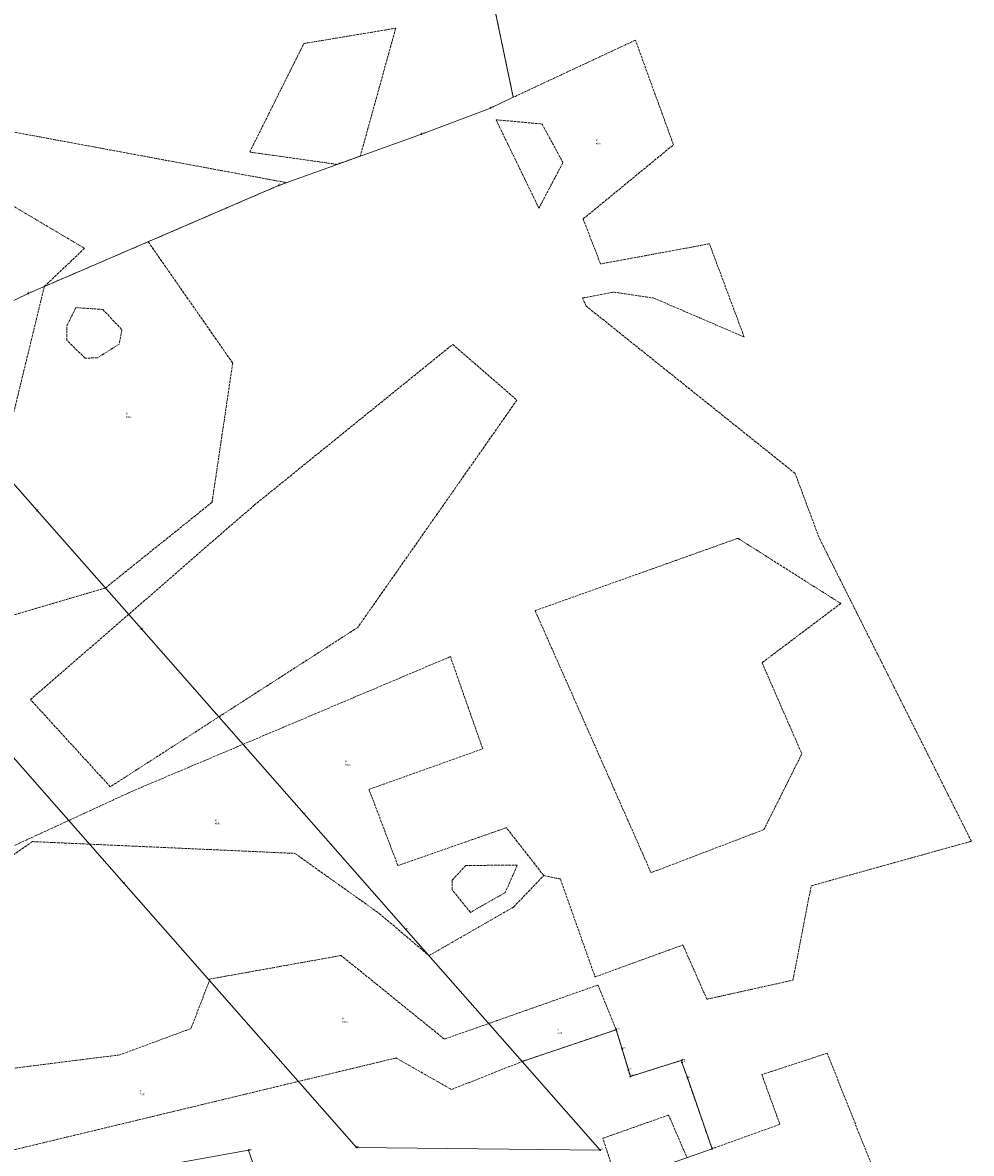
# Model space of a CAD drawing. Header units: metres. Extents: x 6524698 to 6533081, y 5883213 to 5896811.
# Tile 82 of 167: x 6529049 to 6529585, y 5889811 to 5890449. Entities that reach past the tile are written whole.
import ezdxf
from ezdxf.enums import TextEntityAlignment as Align

# ---------------------------------------------------------------- set-up
doc = ezdxf.new("R2010")
doc.units = ezdxf.units.M
doc.header["$MEASUREMENT"] = 0
for name, pattern in [('mapa zasadnicza$0$219-500', [0]), ('mapa zasadnicza$0$egkk-500', [2, 1.5, -0.5]), ('mapa zasadnicza$0$egug-500', [1, 0.5, -0.5])]:
    doc.linetypes.add(name, pattern=pattern)
doc.layers.get('0').update_dxf_attribs({"lineweight": 0})
for name, color, linetype in [('mapa zasadnicza$0$202-punkt graniczny', 7, 'Continuous'), ('mapa zasadnicza$0$202-punkt graniczny-Atr103', 7, 'Continuous'), ('mapa zasadnicza$0$203-punkt graniczny', 7, 'Continuous'), ('mapa zasadnicza$0$203-punkt graniczny-Atr103', 7, 'Continuous'), ('mapa zasadnicza$0$209-oznaczenie konturu klasyfikacyjnego', 7, 'Continuous'), ('mapa zasadnicza$0$210-oznaczenie konturu użytku gruntowego', 7, 'Continuous'), ('mapa zasadnicza$0$217-kontur klasyfikacyjny', 7, 'Continuous'), ('mapa zasadnicza$0$218-kontur użytku gruntowego', 7, 'Continuous'), ('mapa zasadnicza$0$219-działka ewidencyjna', 7, 'Continuous')]:
    doc.layers.add(name, color=color, linetype=linetype)
doc.styles.add('mapa zasadnicza$0$STANDARD', font='Working1250', dxfattribs={"width": 0.75})

# ---------------------------------------------------------------- blocks, each defined once
blk = doc.blocks.new('mapa zasadnicza$0$202')
at = {"color": 0, "linetype": 'Continuous', "lineweight": 0}
blk.add_circle((0, 0), 0.25, dxfattribs=at)
blk = doc.blocks.new('mapa zasadnicza$0$203')
at = {"linetype": 'Continuous', "lineweight": 0}
h = blk.add_hatch(color=0, dxfattribs=at)
edge = h.paths.add_edge_path()
edge.add_arc((0, 0), 0.045, 0, 360)

msp = doc.modelspace()

# ---------------------------------------------------------------- linework, layer by layer
at = {"layer": 'mapa zasadnicza$0$217-kontur klasyfikacyjny', "color": 92, "linetype": 'mapa zasadnicza$0$egkk-500', "lineweight": 18, "flags": 128}
for points in [[(6529325.96, 5890407.13), (6529309.81, 5890484.26)], [(6529207.65, 5890437.48), (6529259.54, 5890446.13)], [(6529259.54, 5890446.13), (6529239.56, 5890373.95)], [(6529177.06, 5890376.19), (6529207.65, 5890437.48)], [(6529394.98, 5890439.41), (6529325.96, 5890407.13)], [(6529416.45, 5890380.32), (6529394.98, 5890439.41)], [(6529316.23, 5890394.42), (6529342.18, 5890392.05)], [(6529340.45, 5890344.49), (6529316.23, 5890394.42)], [(6529034.58, 5890389.19), (6529197.89, 5890358.92)], [(6529342.18, 5890392.05), (6529354.03, 5890370.28)], [(6529365.44, 5890338.4), (6529416.45, 5890380.32)], [(6529226.51, 5890369.24), (6529177.06, 5890376.19)], [(6529239.56, 5890373.95), (6529226.51, 5890369.24)], [(6529354.03, 5890370.28), (6529340.45, 5890344.49)], [(6529083.77, 5890321.83), (6529013.31, 5890363.58)], [(6529193.34, 5890357.28), (6529119.72, 5890325.54)], [(6529197.89, 5890358.92), (6529193.34, 5890357.28)], [(6529375.27, 5890313.01), (6529365.44, 5890338.4)], [(6529119.72, 5890325.54), (6529061.06, 5890300.26)], [(6529167.47, 5890257.03), (6529119.72, 5890325.54)], [(6529436.77, 5890324.37), (6529375.27, 5890313.01)], [(6529456.42, 5890271.73), (6529436.77, 5890324.37)], [(6529061.06, 5890300.26), (6529083.77, 5890321.83)], [(6529061.06, 5890300.26), (6529036.1, 5890197.45)], [(6529365.05, 5890293.78), (6529382.67, 5890297.1)], [(6529382.67, 5890297.1), (6529405.29, 5890293.74)], [(6529367.13, 5890289.21), (6529365.05, 5890293.78)], [(6529405.29, 5890293.74), (6529456.42, 5890271.73)], [(6529073.82, 5890278.12), (6529078.9, 5890288.34)], [(6529078.9, 5890288.34), (6529094.11, 5890287.32)], [(6529094.11, 5890287.32), (6529104.89, 5890275.82)], [(6529485.15, 5890194.74), (6529367.13, 5890289.21)], [(6529073.83, 5890269.84), (6529073.82, 5890278.12)], [(6529104.89, 5890275.82), (6529103.31, 5890267.69)], [(6529084.1, 5890259.81), (6529073.83, 5890269.84)], [(6529103.31, 5890267.69), (6529091.06, 5890259.98)], [(6529179.55, 5890176.69), (6529291.77, 5890267.56)], [(6529291.77, 5890267.56), (6529328, 5890236.09)], [(6529091.06, 5890259.98), (6529084.1, 5890259.81)], [(6529155.8, 5890178.42), (6529167.47, 5890257.03)], [(6529328, 5890236.09), (6529238.12, 5890107.74)], [(6529498.68, 5890158.49), (6529485.15, 5890194.74)], [(6529053.27, 5890066.95), (6529179.55, 5890176.69)], [(6529095.51, 5890129.98), (6529155.8, 5890178.42)], [(6529338.31, 5890117.2), (6529452.82, 5890158.07)], [(6529452.82, 5890158.07), (6529510.98, 5890121.28)], [(6529584.75, 5889986.98), (6529498.68, 5890158.49)], [(6529002.21, 5890102.54), (6529095.51, 5890129.98)], [(6529510.98, 5890121.28), (6529466.51, 5890087.8)], [(6529390.75, 5889998.72), (6529338.31, 5890117.2)], [(6529238.12, 5890107.74), (6529098.3, 5890017.73)], [(6529290.41, 5890091.23), (6529111.3, 5890015.48)], [(6529308.71, 5890039.17), (6529290.41, 5890091.23)], [(6529466.51, 5890087.8), (6529488.98, 5890036.35)], [(6529098.3, 5890017.73), (6529053.27, 5890066.95)], [(6529244.46, 5890016.26), (6529308.71, 5890039.17)], [(6529488.98, 5890036.35), (6529470.71, 5889999.85)], [(6529260.77, 5889973.22), (6529244.46, 5890016.26)], [(6529111.3, 5890015.48), (6528900.98, 5889918.65)], [(6529399.11, 5889979.79), (6529390.75, 5889998.72)], [(6529470.71, 5889999.85), (6529467.56, 5889993.56)], [(6529322.11, 5889994.62), (6529260.77, 5889973.22)], [(6529343.16, 5889967.57), (6529322.11, 5889994.62)], [(6529467.56, 5889993.56), (6529403.78, 5889969.2)], [(6528908.59, 5889885.64), (6529054.32, 5889986.77)], [(6529054.32, 5889986.77), (6529202.58, 5889980.12)], [(6529511.67, 5889966.66), (6529584.75, 5889986.98)], [(6529202.58, 5889980.12), (6529250.22, 5889946.22)], [(6529403.78, 5889969.2), (6529399.11, 5889979.79)], [(6529291.49, 5889964.98), (6529299.11, 5889973.29)], [(6529299.11, 5889973.29), (6529328.23, 5889973.48)], [(6529328.23, 5889973.48), (6529321.41, 5889957.96)], [(6529291.41, 5889959.57), (6529291.49, 5889964.98)], [(6529326.1, 5889949.78), (6529343.16, 5889967.57)], [(6529343.16, 5889967.57), (6529352.59, 5889965.65)], [(6529352.59, 5889965.65), (6529372.15, 5889910.36)], [(6529494.25, 5889961.79), (6529511.67, 5889966.66)], [(6529301.75, 5889946.82), (6529291.41, 5889959.57)], [(6529484.73, 5889912.72), (6529494.25, 5889961.79)], [(6529321.41, 5889957.96), (6529301.75, 5889946.82)], [(6529250.22, 5889946.22), (6529278.35, 5889922.37)], [(6529278.35, 5889922.37), (6529326.1, 5889949.78)], [(6529372.15, 5889910.36), (6529421.8, 5889928.39)], [(6529421.8, 5889928.39), (6529433.1, 5889902.78)], [(6529228.7, 5889922.45), (6529154.63, 5889909.16)], [(6529287.04, 5889875.22), (6529228.7, 5889922.45)], [(6529154.63, 5889909.16), (6529143.93, 5889881.22)], [(6529448.11, 5889900.58), (6529483.91, 5889908.52)], [(6529483.91, 5889908.52), (6529484.73, 5889912.72)], [(6529373.78, 5889905.74), (6529287.04, 5889875.22)], [(6529384.15, 5889880.55), (6529373.78, 5889905.74)], [(6529433.1, 5889902.78), (6529435.32, 5889897.75)], [(6529435.32, 5889897.75), (6529442.66, 5889899.38)], [(6529442.66, 5889899.38), (6529448.11, 5889900.58)], [(6529143.93, 5889881.22), (6529103.63, 5889866.31)], [(6529331, 5889862.6), (6529384.15, 5889880.55)], [(6529387.46, 5889869.54), (6529384.15, 5889880.55)], [(6529390.97, 5889857.88), (6529387.46, 5889869.54)], [(6529103.63, 5889866.31), (6528886.17, 5889838.96)], [(6528950.94, 5889790.36), (6529259.75, 5889864.58)], [(6529259.75, 5889864.58), (6529291.08, 5889846.75)], [(6529291.08, 5889846.75), (6529331, 5889862.6)], [(6529421.15, 5889863.26), (6529392.09, 5889854.15)], [(6529421.22, 5889862.08), (6529421.15, 5889863.26)], [(6529503.31, 5889867.25), (6529466.35, 5889855.17)], [(6529528.8, 5889803.15), (6529503.31, 5889867.25)], [(6529392.09, 5889854.15), (6529390.97, 5889857.88)], [(6529424.32, 5889853.46), (6529421.22, 5889862.08)], [(6529438.25, 5889813.31), (6529424.32, 5889853.46)], [(6529466.35, 5889855.17), (6529476.59, 5889827.1)], [(6529376.61, 5889819.22), (6529413.7, 5889832.33)], [(6529413.7, 5889832.33), (6529424.09, 5889808.27)], [(6529476.59, 5889827.1), (6529438.25, 5889813.31)], [(6529393.81, 5889765.33), (6529376.61, 5889819.22)]]:
    msp.add_lwpolyline(points, dxfattribs=at)
at = {"layer": 'mapa zasadnicza$0$218-kontur użytku gruntowego', "color": 3, "linetype": 'mapa zasadnicza$0$egug-500', "lineweight": 18, "flags": 128}
for points in [[(6529325.96, 5890407.13), (6529309.81, 5890484.26)], [(6529207.65, 5890437.48), (6529259.54, 5890446.13)], [(6529259.54, 5890446.13), (6529239.56, 5890373.95)], [(6529177.06, 5890376.19), (6529207.65, 5890437.48)], [(6529394.98, 5890439.41), (6529325.96, 5890407.13)], [(6529416.45, 5890380.32), (6529394.98, 5890439.41)], [(6529316.23, 5890394.42), (6529342.18, 5890392.05)], [(6529340.45, 5890344.49), (6529316.23, 5890394.42)], [(6529034.58, 5890389.19), (6529197.89, 5890358.92)], [(6529342.18, 5890392.05), (6529354.03, 5890370.28)], [(6529365.44, 5890338.4), (6529416.45, 5890380.32)], [(6529226.51, 5890369.24), (6529177.06, 5890376.19)], [(6529239.56, 5890373.95), (6529226.51, 5890369.24)], [(6529354.03, 5890370.28), (6529340.45, 5890344.49)], [(6529083.77, 5890321.83), (6529013.31, 5890363.58)], [(6529193.34, 5890357.28), (6529119.72, 5890325.54)], [(6529197.89, 5890358.92), (6529193.34, 5890357.28)], [(6529375.27, 5890313.01), (6529365.44, 5890338.4)], [(6529119.72, 5890325.54), (6529061.06, 5890300.26)], [(6529167.47, 5890257.03), (6529119.72, 5890325.54)], [(6529436.77, 5890324.37), (6529375.27, 5890313.01)], [(6529456.42, 5890271.73), (6529436.77, 5890324.37)], [(6529061.06, 5890300.26), (6529083.77, 5890321.83)], [(6529061.06, 5890300.26), (6529036.1, 5890197.45)], [(6529365.05, 5890293.78), (6529382.67, 5890297.1)], [(6529382.67, 5890297.1), (6529405.29, 5890293.74)], [(6529367.13, 5890289.21), (6529365.05, 5890293.78)], [(6529405.29, 5890293.74), (6529456.42, 5890271.73)], [(6529073.82, 5890278.12), (6529078.9, 5890288.34)], [(6529078.9, 5890288.34), (6529094.11, 5890287.32)], [(6529094.11, 5890287.32), (6529104.89, 5890275.82)], [(6529485.15, 5890194.74), (6529367.13, 5890289.21)], [(6529073.83, 5890269.84), (6529073.82, 5890278.12)], [(6529104.89, 5890275.82), (6529103.31, 5890267.69)], [(6529084.1, 5890259.81), (6529073.83, 5890269.84)], [(6529103.31, 5890267.69), (6529091.06, 5890259.98)], [(6529179.55, 5890176.69), (6529291.77, 5890267.56)], [(6529291.77, 5890267.56), (6529328, 5890236.09)], [(6529091.06, 5890259.98), (6529084.1, 5890259.81)], [(6529155.8, 5890178.42), (6529167.47, 5890257.03)], [(6529328, 5890236.09), (6529238.12, 5890107.74)], [(6529498.68, 5890158.49), (6529485.15, 5890194.74)], [(6529053.27, 5890066.95), (6529179.55, 5890176.69)], [(6529095.51, 5890129.98), (6529155.8, 5890178.42)], [(6529338.31, 5890117.2), (6529452.82, 5890158.07)], [(6529452.82, 5890158.07), (6529510.98, 5890121.28)], [(6529584.75, 5889986.98), (6529498.68, 5890158.49)], [(6529002.21, 5890102.54), (6529095.51, 5890129.98)], [(6529510.98, 5890121.28), (6529466.51, 5890087.8)], [(6529390.75, 5889998.72), (6529338.31, 5890117.2)], [(6529238.12, 5890107.74), (6529098.3, 5890017.73)], [(6529290.41, 5890091.23), (6529111.3, 5890015.48)], [(6529308.71, 5890039.17), (6529290.41, 5890091.23)], [(6529466.51, 5890087.8), (6529488.98, 5890036.35)], [(6529098.3, 5890017.73), (6529053.27, 5890066.95)], [(6529244.46, 5890016.26), (6529308.71, 5890039.17)], [(6529488.98, 5890036.35), (6529470.71, 5889999.85)], [(6529260.77, 5889973.22), (6529244.46, 5890016.26)], [(6529111.3, 5890015.48), (6528900.98, 5889918.65)], [(6529399.11, 5889979.79), (6529390.75, 5889998.72)], [(6529470.71, 5889999.85), (6529467.56, 5889993.56)], [(6529322.11, 5889994.62), (6529260.77, 5889973.22)], [(6529343.16, 5889967.57), (6529322.11, 5889994.62)], [(6529467.56, 5889993.56), (6529403.78, 5889969.2)], [(6528908.59, 5889885.64), (6529054.32, 5889986.77)], [(6529054.32, 5889986.77), (6529202.58, 5889980.12)], [(6529511.67, 5889966.66), (6529584.75, 5889986.98)], [(6529202.58, 5889980.12), (6529250.22, 5889946.22)], [(6529403.78, 5889969.2), (6529399.11, 5889979.79)], [(6529291.49, 5889964.98), (6529299.11, 5889973.29)], [(6529299.11, 5889973.29), (6529328.23, 5889973.48)], [(6529328.23, 5889973.48), (6529321.41, 5889957.96)], [(6529291.41, 5889959.57), (6529291.49, 5889964.98)], [(6529326.1, 5889949.78), (6529343.16, 5889967.57)], [(6529343.16, 5889967.57), (6529352.59, 5889965.65)], [(6529352.59, 5889965.65), (6529372.15, 5889910.36)], [(6529494.25, 5889961.79), (6529511.67, 5889966.66)], [(6529301.75, 5889946.82), (6529291.41, 5889959.57)], [(6529484.73, 5889912.72), (6529494.25, 5889961.79)], [(6529321.41, 5889957.96), (6529301.75, 5889946.82)], [(6529250.22, 5889946.22), (6529278.35, 5889922.37)], [(6529278.35, 5889922.37), (6529326.1, 5889949.78)], [(6529372.15, 5889910.36), (6529421.8, 5889928.39)], [(6529421.8, 5889928.39), (6529433.1, 5889902.78)], [(6529228.7, 5889922.45), (6529154.63, 5889909.16)], [(6529287.04, 5889875.22), (6529228.7, 5889922.45)], [(6529154.63, 5889909.16), (6529143.93, 5889881.22)], [(6529448.11, 5889900.58), (6529483.91, 5889908.52)], [(6529483.91, 5889908.52), (6529484.73, 5889912.72)], [(6529373.78, 5889905.74), (6529287.04, 5889875.22)], [(6529384.15, 5889880.55), (6529373.78, 5889905.74)], [(6529433.1, 5889902.78), (6529435.32, 5889897.75)], [(6529435.32, 5889897.75), (6529442.66, 5889899.38)], [(6529442.66, 5889899.38), (6529448.11, 5889900.58)], [(6529143.93, 5889881.22), (6529103.63, 5889866.31)], [(6529331, 5889862.6), (6529384.15, 5889880.55)], [(6529387.46, 5889869.54), (6529384.15, 5889880.55)], [(6529390.97, 5889857.88), (6529387.46, 5889869.54)], [(6529103.63, 5889866.31), (6528886.17, 5889838.96)], [(6528950.94, 5889790.36), (6529259.75, 5889864.58)], [(6529259.75, 5889864.58), (6529291.08, 5889846.75)], [(6529291.08, 5889846.75), (6529331, 5889862.6)], [(6529421.15, 5889863.26), (6529392.09, 5889854.15)], [(6529421.22, 5889862.08), (6529421.15, 5889863.26)], [(6529503.31, 5889867.25), (6529466.35, 5889855.17)], [(6529528.8, 5889803.15), (6529503.31, 5889867.25)], [(6529392.09, 5889854.15), (6529390.97, 5889857.88)], [(6529424.32, 5889853.46), (6529421.22, 5889862.08)], [(6529438.25, 5889813.31), (6529424.32, 5889853.46)], [(6529466.35, 5889855.17), (6529476.59, 5889827.1)], [(6529376.61, 5889819.22), (6529413.7, 5889832.33)], [(6529413.7, 5889832.33), (6529424.09, 5889808.27)], [(6529476.59, 5889827.1), (6529438.25, 5889813.31)], [(6529393.81, 5889765.33), (6529376.61, 5889819.22)]]:
    msp.add_lwpolyline(points, dxfattribs=at)
at = {"layer": 'mapa zasadnicza$0$219-działka ewidencyjna', "color": 7, "linetype": 'mapa zasadnicza$0$219-500', "lineweight": 18, "flags": 128}
for points in [[(6529254.19, 5890749.83), (6529325.96, 5890407.13)], [(6529325.96, 5890407.13), (6529313.01, 5890401.07)], [(6529274.03, 5890386.38), (6529313.01, 5890401.07)], [(6529226.51, 5890369.24), (6529274.03, 5890386.38)], [(6529193.34, 5890357.28), (6529226.51, 5890369.24)], [(6529052, 5890296.35), (6529193.34, 5890357.28)], [(6529025.71, 5890283.76), (6529052, 5890296.35)], [(6529057.04, 5890173.67), (6528974.95, 5890266.89)], [(6529115.86, 5890106.88), (6529057.04, 5890173.67)], [(6529207.74, 5890002.55), (6529115.86, 5890106.88)], [(6529105.94, 5889963.37), (6528990.28, 5890094.68)], [(6529265.3, 5889937.19), (6529207.74, 5890002.55)], [(6529237.44, 5889814.05), (6529105.94, 5889963.37)], [(6529331, 5889862.6), (6529265.3, 5889937.19)], [(6529331, 5889862.6), (6529384.15, 5889880.55)], [(6529384.15, 5889880.55), (6529387.46, 5889869.54)], [(6529387.46, 5889869.54), (6529390.97, 5889857.88)], [(6529375.12, 5889812.57), (6529331, 5889862.6)], [(6529392.09, 5889854.15), (6529421.15, 5889863.26)], [(6529421.15, 5889863.26), (6529421.22, 5889862.08)], [(6529390.97, 5889857.88), (6529392.09, 5889854.15)], [(6529424.32, 5889853.46), (6529421.22, 5889862.08)], [(6529424.32, 5889853.46), (6529438.25, 5889813.31)], [(6529071.95, 5889793.67), (6529176.46, 5889812.49)], [(6529176.46, 5889812.49), (6529195.07, 5889757.45)], [(6529375.12, 5889812.57), (6529237.44, 5889814.05)], [(6529411.04, 5889803.62), (6529438.25, 5889813.31)]]:
    msp.add_lwpolyline(points, dxfattribs=at)

# ---------------------------------------------------------------- block references
at = {"layer": 'mapa zasadnicza$0$202-punkt graniczny', "color": 7, "linetype": 'Continuous', "lineweight": 18}
for p in [(6529313.01, 5890401.07), (6529274.03, 5890386.38), (6529193.34, 5890357.28), (6529052, 5890296.35), (6529057.04, 5890173.67), (6529115.86, 5890106.88), (6529207.74, 5890002.55), (6529105.94, 5889963.37), (6529265.3, 5889937.19), (6529384.15, 5889880.55), (6529387.46, 5889869.54), (6529331, 5889862.6), (6529421.15, 5889863.26), (6529390.97, 5889857.88), (6529421.22, 5889862.08), (6529392.09, 5889854.15), (6529424.32, 5889853.46), (6529176.46, 5889812.49), (6529237.44, 5889814.05), (6529375.12, 5889812.57), (6529438.25, 5889813.31)]:
    msp.add_blockref('mapa zasadnicza$0$202', p, dxfattribs=at)
at = {"layer": 'mapa zasadnicza$0$203-punkt graniczny', "color": 7, "linetype": 'Continuous', "lineweight": 18}
for p in [(6529325.96, 5890407.13), (6529226.51, 5890369.24)]:
    msp.add_blockref('mapa zasadnicza$0$203', p, dxfattribs=at)

# ---------------------------------------------------------------- texts
at = {"layer": 'mapa zasadnicza$0$202-punkt graniczny-Atr103', "color": 7, "style": 'mapa zasadnicza$0$STANDARD', "width": 0.667}
for s, p in [('5486', (6529313.01, 5890401.07)), ('5482', (6529274.03, 5890386.38)), ('5466', (6529193.34, 5890357.28)), ('5455', (6529052, 5890296.35)), ('5491', (6529384.15, 5889880.55)), ('5493', (6529387.46, 5889869.54)), ('5502', (6529421.15, 5889863.26)), ('5734', (6529421.22, 5889862.08)), ('5494', (6529390.97, 5889857.88)), ('5495', (6529392.09, 5889854.15))]:
    msp.add_text(s, height=0.75, dxfattribs=at).set_placement(p, align=Align.BOTTOM_LEFT)
for s, p in [('274', (6529057.04, 5890173.67)), ('267', (6529115.86, 5890106.88)), ('242', (6529207.74, 5890002.55)), ('268', (6529105.94, 5889963.37)), ('221', (6529265.3, 5889937.19)), ('208', (6529331, 5889862.6)), ('169', (6529424.32, 5889853.46)), ('3141', (6529176.46, 5889812.49)), ('233', (6529237.44, 5889814.05)), ('195', (6529375.12, 5889812.57)), ('3178', (6529438.25, 5889813.31))]:
    msp.add_text(s, height=0.75, dxfattribs=at).set_placement(p)
at = {"layer": 'mapa zasadnicza$0$203-punkt graniczny-Atr103', "color": 7, "style": 'mapa zasadnicza$0$STANDARD', "width": 0.667}
for s, p in [('5340', (6529325.96, 5890407.13)), ('5469', (6529226.51, 5890369.24))]:
    msp.add_text(s, height=0.75, dxfattribs=at).set_placement(p, align=Align.BOTTOM_LEFT)
at = {"layer": 'mapa zasadnicza$0$209-oznaczenie konturu klasyfikacyjnego', "color": 3, "linetype": 'Continuous', "lineweight": 18, "style": 'mapa zasadnicza$0$STANDARD', "width": 0.79}
for s, p in [('RIVa', (6529372.57, 5890381.55)), ('RIVb', (6529107.33, 5890227.04)), ('RIVb', (6529231.04, 5890030.59)), ('RIVb', (6529157.34, 5889997.52)), ('RIVb', (6529229.34, 5889885.53)), ('RIVb', (6529350.68, 5889879.07)), ('RIVb', (6529114.92, 5889844.56))]:
    msp.add_text(s, height=1, dxfattribs=at).set_placement(p, align=Align.TOP_LEFT)
at = {"layer": 'mapa zasadnicza$0$210-oznaczenie konturu użytku gruntowego', "color": 3, "linetype": 'Continuous', "lineweight": 18, "style": 'mapa zasadnicza$0$STANDARD', "width": 0.79}
for p in [(6529372.57, 5890382.45), (6529107.33, 5890227.94), (6529231.04, 5890031.49), (6529157.34, 5889998.42), (6529229.34, 5889886.43), (6529350.68, 5889879.97), (6529114.92, 5889845.46)]:
    msp.add_text('R', height=1, dxfattribs=at).set_placement(p)

doc.saveas('drawing.dxf')
